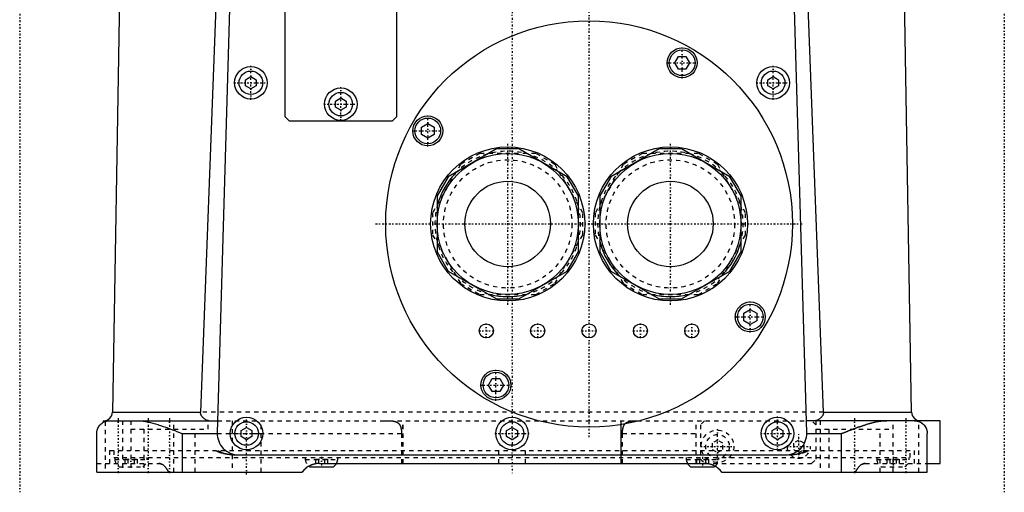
# Model space of a CAD drawing. Extents: x -128 to 128, y -5 to 816.
# Tile 1 of 24: x -115 to 115, y -5 to 106. Entities that reach past the tile are written whole.
import ezdxf

# ---------------------------------------------------------------- set-up
doc = ezdxf.new("R2010")
doc.units = 0
doc.linetypes.add('CENTER', pattern=[1.5, 0.45, -0.5, 0.05, -0.5])
doc.linetypes.add('DASHED', pattern=[2, 1, -1])
for name, color, linetype in [('AM_0', 7, 'CONTINUOUS'), ('AM_3', 7, 'DASHED'), ('AM_7', 7, 'CENTER')]:
    doc.layers.add(name, color=color, linetype=linetype)

msp = doc.modelspace()

# ---------------------------------------------------------------- linework, layer by layer
at = {"layer": 'AM_0', "color": 7, "linetype": 'CONTINUOUS'}
for p, q in [((-90.65, 174.12), (-93.35, 14)), ((-66.74, 174.12), (-72.75, 14)), ((-64.14, 174.14), (-68.85, 9.14)), ((68.85, 9.14), (64.14, 174.14)), ((72.75, 14), (66.74, 174.12)), ((93.35, 14), (90.65, 174.12)), ((-53, 83), (-53, 138.2)), ((-27, 138.2), (-27, 83)), ((38.02, 95.67), (38.88, 97.17)), ((38.88, 97.17), (40.62, 97.17)), ((40.62, 97.17), (41.48, 95.67)), ((38.88, 94.17), (38.02, 95.67)), ((41.48, 95.67), (40.62, 94.17)), ((-62.25, 91.72), (-61, 92.44)), ((-61, 92.44), (-59.75, 91.72)), ((40.62, 94.17), (38.88, 94.17)), ((59.75, 91.72), (61, 92.44)), ((61, 92.44), (62.25, 91.72)), ((-62.25, 90.28), (-62.25, 91.72)), ((-61, 89.56), (-62.25, 90.28)), ((-59.75, 90.28), (-61, 89.56)), ((-59.75, 91.72), (-59.75, 90.28)), ((59.75, 90.28), (59.75, 91.72)), ((61, 89.56), (59.75, 90.28)), ((62.25, 90.28), (61, 89.56)), ((62.25, 91.72), (62.25, 90.28)), ((-41.25, 86.72), (-40, 87.44)), ((-40, 87.44), (-38.75, 86.72)), ((-41.25, 85.28), (-41.25, 86.72)), ((-40, 84.56), (-41.25, 85.28)), ((-38.75, 85.28), (-40, 84.56)), ((-38.75, 86.72), (-38.75, 85.28)), ((-52, 82), (-53, 83)), ((-27, 83), (-28, 82)), ((-28, 82), (-52, 82)), ((-21.17, 80.62), (-19.67, 81.48)), ((-21.17, 78.88), (-21.17, 80.62)), ((-19.67, 81.48), (-18.17, 80.62)), ((-18.17, 80.62), (-18.17, 78.88)), ((-19.67, 78.02), (-21.17, 78.88)), ((-18.17, 78.88), (-19.67, 78.02)), ((-3.6, 75.55), (-14.9, 69.03)), ((1.6, 75.55), (-3.6, 75.55)), ((12.9, 69.03), (1.6, 75.55)), ((34.4, 75.55), (23.1, 69.03)), ((39.6, 75.55), (34.4, 75.55)), ((50.9, 69.03), (39.6, 75.55)), ((-14.9, 69.03), (-17.5, 64.53)), ((15.5, 64.53), (12.9, 69.03)), ((23.1, 69.03), (20.5, 64.53)), ((53.5, 64.53), (50.9, 69.03)), ((-17.5, 64.53), (-17.5, 51.47)), ((15.5, 51.47), (15.5, 64.53)), ((20.5, 64.53), (20.5, 51.47)), ((53.5, 51.47), (53.5, 64.53)), ((-17.5, 51.47), (-14.9, 46.97)), ((12.9, 46.97), (15.5, 51.47)), ((20.5, 51.47), (23.1, 46.97)), ((50.9, 46.97), (53.5, 51.47)), ((-14.9, 46.97), (-3.6, 40.45)), ((1.6, 40.45), (12.9, 46.97)), ((23.1, 46.97), (34.4, 40.45)), ((39.6, 40.45), (50.9, 46.97)), ((-3.6, 40.45), (1.6, 40.45)), ((34.4, 40.45), (39.6, 40.45)), ((54.17, 37.12), (55.67, 37.98)), ((54.17, 35.38), (54.17, 37.12)), ((55.67, 37.98), (57.17, 37.12)), ((57.17, 37.12), (57.17, 35.38)), ((55.67, 34.52), (54.17, 35.38)), ((57.17, 35.38), (55.67, 34.52)), ((-5.48, 20.33), (-4.62, 21.83)), ((-4.62, 21.83), (-2.88, 21.83)), ((-2.88, 21.83), (-2.02, 20.33)), ((-4.62, 18.83), (-5.48, 20.33)), ((-2.88, 18.83), (-4.62, 18.83)), ((-2.02, 20.33), (-2.88, 18.83)), ((-93.35, 14), (-72.75, 14)), ((72.75, 14), (93.35, 14)), ((-95.5, 12), (-95.5, 11.6)), ((-95.5, 12), (-68.77, 12)), ((100, 12), (68.77, 12)), ((100, 2), (100, 12)), ((-63.25, 9.72), (-62, 10.44)), ((-63.25, 8.28), (-63.25, 9.72)), ((-62, 10.44), (-60.75, 9.72)), ((-60.75, 9.72), (-60.75, 8.28)), ((-1.25, 9.72), (0, 10.44)), ((-1.25, 8.28), (-1.25, 9.72)), ((0, 10.44), (1.25, 9.72)), ((1.25, 9.72), (1.25, 8.28)), ((60.75, 9.72), (62, 10.44)), ((60.75, 8.28), (60.75, 9.72)), ((62, 10.44), (63.25, 9.72)), ((63.25, 9.72), (63.25, 8.28)), ((-97, 0), (-97, 9)), ((-77, 9), (-68.86, 9)), ((-77, 0), (-77, 9)), ((-62, 7.56), (-63.25, 8.28)), ((-60.75, 8.28), (-62, 7.56)), ((0, 7.56), (-1.25, 8.28)), ((1.25, 8.28), (0, 7.56)), ((62, 7.56), (60.75, 8.28)), ((63.25, 8.28), (62, 7.56)), ((68.86, 9), (77, 9)), ((77, 0), (77, 9)), ((97, 0), (97, 9)), ((-63.86, 4), (63.86, 4)), ((-97, 0), (-49, 0)), ((-47.25, 1.2), (-41.75, 1.2)), ((-45, 2), (45, 2)), ((41.75, 1.2), (47.25, 1.2)), ((47.47, 1.35), (47.45, 1.36)), ((49, 0), (97, 0)), ((97, 2), (100, 2))]:
    msp.add_line(p, q, dxfattribs=at)
for points in [[(-70.79, 12, 0), (-70.85, 12, 0), (-70.98, 12.02, 0), (-71.1, 12.04, 0), (-71.16, 12.06, 0), (-71.23, 12.08, 0), (-71.36, 12.14, 0), (-71.49, 12.2, 0), (-71.62, 12.28, 0), (-71.75, 12.36, 0), (-71.88, 12.45, 0), (-71.94, 12.5, 0), (-72, 12.56, 0), (-72.12, 12.66, 0), (-72.23, 12.77, 0), (-72.34, 12.89, 0), (-72.4, 12.97, 0), (-72.41, 12.99, 0), (-72.43, 13.02, 0), (-72.44, 13.03, 0), (-72.45, 13.04, 0), (-72.47, 13.07, 0), (-72.48, 13.09, 0), (-72.5, 13.12, 0), (-72.52, 13.15, 0), (-72.53, 13.17, 0), (-72.54, 13.19, 0), (-72.55, 13.2, 0), (-72.57, 13.23, 0), (-72.58, 13.26, 0), (-72.59, 13.27, 0), (-72.6, 13.29, 0), (-72.61, 13.32, 0), (-72.63, 13.35, 0), (-72.64, 13.37, 0), (-72.64, 13.38, 0), (-72.66, 13.42, 0), (-72.67, 13.45, 0), (-72.68, 13.49, 0), (-72.7, 13.53, 0), (-72.71, 13.57, 0), (-72.71, 13.59, 0), (-72.72, 13.61, 0), (-72.73, 13.65, 0), (-72.73, 13.67, 0), (-72.73, 13.68, 0), (-72.74, 13.69, 0), (-72.74, 13.69, 0), (-72.74, 13.7, 0), (-72.74, 13.7, 0), (-72.74, 13.71, 0), (-72.74, 13.72, 0), (-72.74, 13.73, 0), (-72.74, 13.73, 0), (-72.74, 13.74, 0), (-72.74, 13.74, 0), (-72.74, 13.75, 0), (-72.75, 13.76, 0), (-72.75, 13.76, 0), (-72.75, 13.77, 0), (-72.75, 13.78, 0), (-72.75, 13.78, 0), (-72.75, 13.79, 0), (-72.75, 13.79, 0), (-72.75, 13.8, 0), (-72.75, 13.81, 0), (-72.75, 13.82, 0), (-72.75, 13.83, 0), (-72.75, 13.83, 0), (-72.75, 13.83, 0), (-72.75, 13.84, 0), (-72.75, 13.85, 0), (-72.75, 13.85, 0), (-72.75, 13.86, 0), (-72.75, 13.87, 0), (-72.76, 13.87, 0), (-72.76, 13.88, 0), (-72.76, 13.88, 0), (-72.76, 13.89, 0), (-72.76, 13.9, 0), (-72.76, 13.91, 0), (-72.76, 13.91, 0), (-72.76, 13.92, 0), (-72.76, 13.93, 0), (-72.76, 13.93, 0), (-72.76, 13.94, 0), (-72.76, 13.95, 0), (-72.75, 13.96, 0), (-72.75, 13.96, 0), (-72.75, 13.97, 0), (-72.75, 13.98, 0), (-72.75, 13.98, 0), (-72.75, 13.99, 0), (-72.75, 14, 0), (-72.75, 14, 0)], [(72.75, 14, 0), (72.75, 14, 0), (72.75, 13.99, 0), (72.75, 13.98, 0), (72.75, 13.97, 0), (72.75, 13.97, 0), (72.75, 13.96, 0), (72.75, 13.95, 0), (72.76, 13.94, 0), (72.76, 13.93, 0), (72.76, 13.92, 0), (72.76, 13.92, 0), (72.76, 13.92, 0), (72.76, 13.91, 0), (72.76, 13.9, 0), (72.76, 13.89, 0), (72.76, 13.88, 0), (72.75, 13.87, 0), (72.75, 13.87, 0), (72.75, 13.86, 0), (72.75, 13.85, 0), (72.75, 13.85, 0), (72.75, 13.84, 0), (72.75, 13.84, 0), (72.75, 13.83, 0), (72.75, 13.82, 0), (72.75, 13.82, 0), (72.75, 13.81, 0), (72.75, 13.8, 0), (72.75, 13.79, 0), (72.75, 13.79, 0), (72.75, 13.78, 0), (72.75, 13.77, 0), (72.75, 13.76, 0), (72.75, 13.76, 0), (72.75, 13.75, 0), (72.74, 13.74, 0), (72.74, 13.74, 0), (72.74, 13.73, 0), (72.74, 13.72, 0), (72.74, 13.71, 0), (72.74, 13.71, 0), (72.74, 13.7, 0), (72.74, 13.69, 0), (72.74, 13.69, 0), (72.73, 13.68, 0), (72.73, 13.67, 0), (72.73, 13.67, 0), (72.73, 13.66, 0), (72.73, 13.66, 0), (72.73, 13.65, 0), (72.72, 13.62, 0), (72.71, 13.58, 0), (72.7, 13.55, 0), (72.7, 13.53, 0), (72.68, 13.49, 0), (72.67, 13.45, 0), (72.66, 13.42, 0), (72.64, 13.38, 0), (72.62, 13.34, 0), (72.62, 13.32, 0), (72.61, 13.31, 0), (72.59, 13.27, 0), (72.57, 13.24, 0), (72.56, 13.22, 0), (72.55, 13.21, 0), (72.54, 13.17, 0), (72.52, 13.14, 0), (72.51, 13.13, 0), (72.5, 13.11, 0), (72.48, 13.08, 0), (72.46, 13.06, 0), (72.39, 12.96, 0), (72.28, 12.83, 0), (72.18, 12.72, 0), (72.07, 12.62, 0), (71.96, 12.52, 0), (71.9, 12.47, 0), (71.84, 12.42, 0), (71.72, 12.34, 0), (71.59, 12.26, 0), (71.47, 12.19, 0), (71.34, 12.13, 0), (71.21, 12.08, 0), (71.15, 12.06, 0), (71.09, 12.04, 0), (70.97, 12.01, 0), (70.85, 12, 0), (70.79, 12, 0)], [(-97, 9, 0), (-97, 9.11, 0), (-96.98, 9.34, 0), (-96.95, 9.56, 0), (-96.92, 9.68, 0), (-96.89, 9.79, 0), (-96.82, 10.02, 0), (-96.73, 10.24, 0), (-96.62, 10.46, 0), (-96.49, 10.67, 0), (-96.34, 10.88, 0), (-96.26, 10.98, 0), (-96.17, 11.07, 0), (-95.98, 11.25, 0), (-95.77, 11.42, 0), (-95.55, 11.57, 0), (-95.3, 11.7, 0), (-95.04, 11.81, 0), (-94.91, 11.86, 0), (-94.76, 11.9, 0), (-94.47, 11.96, 0), (-94.16, 12, 0), (-94, 12, 0)], [(-87.54, 12, 0), (-87.27, 12, 0), (-86.74, 11.96, 0), (-86.19, 11.9, 0), (-85.91, 11.86, 0), (-85.63, 11.81, 0), (-85.06, 11.7, 0), (-84.48, 11.57, 0), (-83.89, 11.42, 0), (-83.3, 11.25, 0), (-82.7, 11.07, 0), (-82.4, 10.98, 0), (-82.1, 10.88, 0), (-81.49, 10.67, 0), (-80.88, 10.46, 0), (-80.27, 10.24, 0), (-79.66, 10.02, 0), (-79.06, 9.79, 0), (-78.76, 9.68, 0), (-78.46, 9.56, 0), (-77.87, 9.34, 0), (-77.29, 9.11, 0), (-77, 9, 0)], [(77, 9, 0), (77.29, 9.11, 0), (77.87, 9.34, 0), (78.46, 9.56, 0), (78.76, 9.68, 0), (79.06, 9.79, 0), (79.66, 10.02, 0), (80.27, 10.24, 0), (80.88, 10.46, 0), (81.49, 10.67, 0), (82.1, 10.88, 0), (82.4, 10.98, 0), (82.7, 11.07, 0), (83.3, 11.25, 0), (83.89, 11.42, 0), (84.48, 11.57, 0), (85.06, 11.7, 0), (85.63, 11.81, 0), (85.91, 11.86, 0), (86.19, 11.9, 0), (86.74, 11.96, 0), (87.27, 12, 0), (87.54, 12, 0)], [(94, 12, 0), (94.16, 12, 0), (94.47, 11.96, 0), (94.76, 11.9, 0), (94.91, 11.86, 0), (95.04, 11.81, 0), (95.3, 11.7, 0), (95.55, 11.57, 0), (95.77, 11.42, 0), (95.98, 11.25, 0), (96.17, 11.07, 0), (96.26, 10.98, 0), (96.34, 10.88, 0), (96.49, 10.67, 0), (96.62, 10.46, 0), (96.73, 10.24, 0), (96.82, 10.02, 0), (96.89, 9.79, 0), (96.92, 9.68, 0), (96.95, 9.56, 0), (96.98, 9.34, 0), (97, 9.11, 0), (97, 9, 0)], [(94, 12, 0), (94.02, 12, 0), (94.06, 12, 0), (94.09, 12, 0), (94.11, 12, 0), (94.13, 12, 0), (94.16, 12, 0), (94.2, 11.99, 0), (94.23, 11.99, 0), (94.26, 11.99, 0), (94.3, 11.99, 0), (94.31, 11.98, 0), (94.33, 11.98, 0), (94.36, 11.98, 0), (94.39, 11.97, 0), (94.42, 11.97, 0), (94.45, 11.97, 0), (94.48, 11.96, 0), (94.49, 11.96, 0), (94.51, 11.96, 0), (94.54, 11.95, 0), (94.56, 11.95, 0), (94.58, 11.94, 0)], [(-47.45, 1.36, 0), (-47.58, 1.28, 0), (-47.84, 1.12, 0), (-48.08, 0.94, 0), (-48.2, 0.85, 0)]]:
    msp.add_polyline3d(points, dxfattribs=at)
for centre, radius in [((18, 58), 47.5), ((39.75, 95.67), 3.5), ((39.75, 95.67), 3), ((-61, 91), 3.8), ((61, 91), 3.8), ((-61, 91), 2.75), ((61, 91), 2.75), ((-40, 86), 3.8), ((-40, 86), 2.75), ((-19.67, 79.75), 3.5), ((-19.67, 79.75), 3), ((-1, 58), 18), ((37, 58), 18), ((-1, 58), 16.5), ((37, 58), 16.5), ((-1, 58), 10), ((37, 58), 10), ((55.67, 36.25), 3.5), ((55.67, 36.25), 3), ((-6, 33), 1.65), ((6, 33), 1.65), ((18, 33), 1.65), ((30, 33), 1.65), ((42, 33), 1.65), ((-3.75, 20.33), 3.5), ((-3.75, 20.33), 3), ((-62, 9), 3.8), ((-62, 9), 2.75), ((0, 9), 3.8), ((0, 9), 2.75), ((62, 9), 3.8), ((62, 9), 2.75)]:
    msp.add_circle(centre, radius, dxfattribs=at)
for centre, radius, start, end in [((-1, 58), 17, 136.0694, 163.9306), ((37, 58), 17, 196.0694, 223.9306), ((37, 58), 17, 316.0694, 343.9306), ((-1, 58), 17, 256.0694, 283.9306), ((37, 58), 17, 256.0694, 283.9306), ((-95.35, 14), 2, 270, 0), ((95.35, 14), 2, 180, 270), ((-63.86, 9), 5, 178.3634, 270), ((63.86, 9), 5, 270, 1.6366), ((-45, -3), 5, 90, 143.1301), ((-45.82, 3.25), 2.5, 229.1782, 235.0535), ((-43.18, 3.25), 2.5, 304.9465, 330.0207), ((43.18, 3.25), 2.5, 209.9793, 235.0535), ((45, -3), 5, 36.8699, 90), ((45.82, 3.25), 2.5, 304.9465, 310.8218)]:
    msp.add_arc(centre, radius, start, end, dxfattribs=at)
at = {"layer": 'AM_3', "color": 6, "linetype": 'DASHED'}
for p, q in [((-7.53, 74.5), (-12.03, 71.9)), ((5.53, 74.5), (-7.53, 74.5)), ((10.03, 71.9), (5.53, 74.5)), ((30.47, 74.5), (25.97, 71.9)), ((43.53, 74.5), (30.47, 74.5)), ((48.03, 71.9), (43.53, 74.5)), ((-12.03, 71.9), (-18.55, 60.6)), ((16.55, 60.6), (10.03, 71.9)), ((25.97, 71.9), (19.45, 60.6)), ((54.55, 60.6), (48.03, 71.9)), ((-18.55, 60.6), (-18.55, 55.4)), ((16.55, 55.4), (16.55, 60.6)), ((19.45, 60.6), (19.45, 55.4)), ((54.55, 55.4), (54.55, 60.6)), ((-18.55, 55.4), (-12.03, 44.1)), ((10.03, 44.1), (16.55, 55.4)), ((19.45, 55.4), (25.97, 44.1)), ((48.03, 44.1), (54.55, 55.4)), ((-12.03, 44.1), (-7.53, 41.5)), ((5.53, 41.5), (10.03, 44.1)), ((25.97, 44.1), (30.47, 41.5)), ((43.53, 41.5), (48.03, 44.1)), ((-7.53, 41.5), (5.53, 41.5)), ((30.47, 41.5), (43.53, 41.5)), ((72.75, 14), (-72.75, 14)), ((-95, 11.83), (-95, 0)), ((-91, 12), (-91, 0)), ((-89, 12), (-89, 0)), ((-79, 0), (-79, 12)), ((-71, 10), (-71, 12)), ((-68.77, 12), (68.77, 12)), ((-65.4, 12), (-65.4, 0)), ((-58.6, 0), (-58.6, 12)), ((-25.5, 2), (-25.5, 12)), ((-25.4, 2), (-25.4, 12)), ((25.4, 12), (25.4, 2)), ((25.5, 2), (25.5, 12)), ((43, 2), (43, 12)), ((45, 12), (44, 11)), ((71, 11), (70, 12)), ((71, 12), (71, 3)), ((72, 12), (72, 0)), ((89, 0), (89, 12)), ((95, 0), (95, 11.83)), ((-89, 10), (-71, 10)), ((-86, 10), (-86, 0)), ((-74, 0), (-74, 10)), ((44, 11), (44, 3)), ((71, 10), (89, 10)), ((74, 10), (74, 0)), ((86, 0), (86, 10)), ((-68.86, 9), (-25.81, 9)), ((-25.81, 9), (-25.81, 2)), ((25.81, 9), (43, 9)), ((25.81, 2), (25.81, 9)), ((48, 7.44), (46.75, 6.72)), ((49.25, 6.72), (48, 7.44)), ((67, 7.44), (65.75, 6.72)), ((68.25, 6.72), (67, 7.44)), ((-94, 5), (-94, 2)), ((-94, 5), (93.95, 5)), ((-93, 5), (-93, 3.4)), ((-3.07, 2), (-3.07, 5)), ((3.07, 5), (3.07, 2)), ((46.75, 6.72), (46.75, 5.28)), ((46.75, 5.28), (48, 4.56)), ((48, 4.56), (49.25, 5.28)), ((49.25, 5.28), (49.25, 6.72)), ((65.75, 6.72), (65.75, 5.28)), ((65.75, 5.28), (67, 4.56)), ((67, 4.56), (68.25, 5.28)), ((68.25, 5.28), (68.25, 6.72)), ((93, 3.4), (93, 5)), ((93.95, 5), (93.95, 2)), ((-93, 3.4), (93, 3.4)), ((-92.8, 3.4), (-92.8, 2.95)), ((-92.8, 2.95), (-85.2, 2.95)), ((-90.44, 3), (-90.44, 1.2)), ((-90.44, 3), (-87.56, 3)), ((-89.72, 3), (-89.72, 1.2)), ((-88.28, 3), (-88.28, 1.2)), ((-87.56, 3), (-87.56, 1.2)), ((-85.2, 2.95), (-85.2, 3.4)), ((-65.03, 4), (65.03, 4)), ((-48.3, 3.4), (-48.3, 2.95)), ((-48.3, 2.95), (-40.7, 2.95)), ((-45.94, 3), (-45.94, 1.2)), ((-45.94, 3), (-43.06, 3)), ((-45.22, 3), (-45.22, 1.2)), ((-43.78, 3), (-43.78, 1.2)), ((-43.06, 3), (-43.06, 1.2)), ((-40.7, 2.95), (-40.7, 3.4)), ((40.7, 3.4), (40.7, 2.95)), ((40.7, 2.95), (48.3, 2.95)), ((43.06, 3), (43.06, 1.2)), ((43.06, 3), (45.94, 3)), ((43.78, 3), (43.78, 1.2)), ((44, 3), (45, 2)), ((45.22, 3), (45.22, 1.2)), ((45.94, 3), (45.94, 1.2)), ((48.3, 2.95), (48.3, 3.4)), ((70, 2), (71, 3)), ((85.2, 3.4), (85.2, 2.95)), ((85.2, 2.95), (92.8, 2.95)), ((87.56, 3), (87.56, 1.2)), ((87.56, 3), (90.44, 3)), ((88.28, 3), (88.28, 1.2)), ((89.72, 3), (89.72, 1.2)), ((90.44, 3), (90.44, 1.2)), ((92.8, 2.95), (92.8, 3.4)), ((-97, 2), (-82.53, 2)), ((-91.75, 1.2), (-86.25, 1.2)), ((-45.94, 1.2), (-45.87, 1.2)), ((45, 2), (70, 2)), ((82.53, 2), (97, 2)), ((86.25, 1.2), (91.75, 1.2))]:
    msp.add_line(p, q, dxfattribs=at)
for points in [[(-95.5, 11.6, 0), (-95.46, 11.62, 0), (-95.12, 11.78, 0), (-94.45, 11.97, 0), (-94, 12, 0)], [(-95, 11.83, 0), (-95, 11.83, 0), (-94.99, 11.83, 0), (-94.98, 11.84, 0), (-94.97, 11.84, 0), (-94.96, 11.84, 0), (-94.94, 11.85, 0), (-94.9, 11.86, 0), (-94.86, 11.87, 0), (-94.82, 11.89, 0), (-94.77, 11.9, 0), (-94.74, 11.91, 0), (-94.71, 11.91, 0), (-94.65, 11.93, 0), (-94.58, 11.94, 0), (-94.5, 11.96, 0), (-94.42, 11.97, 0), (-94.34, 11.98, 0), (-94.29, 11.99, 0), (-94.25, 11.99, 0), (-94.15, 12, 0), (-94.05, 12, 0), (-94, 12, 0)], [(-30, 12, 0), (-29.97, 12, 0), (-29.9, 12, 0), (-29.84, 12, 0), (-29.81, 12, 0), (-29.77, 12, 0), (-29.71, 12, 0), (-29.64, 12, 0), (-29.58, 12, 0), (-29.51, 12, 0), (-29.45, 12, 0), (-29.42, 12, 0), (-29.38, 12, 0), (-29.32, 12, 0), (-29.25, 12, 0), (-29.19, 12, 0), (-29.13, 12, 0), (-29.06, 12, 0), (-29.03, 11.99, 0), (-29, 11.99, 0), (-28.93, 11.99, 0), (-28.87, 11.99, 0), (-28.84, 11.99, 0), (-28.81, 11.99, 0), (-28.74, 11.99, 0), (-28.68, 11.99, 0), (-28.65, 11.99, 0), (-28.62, 11.98, 0), (-28.56, 11.98, 0), (-28.49, 11.98, 0), (-28.43, 11.98, 0), (-28.37, 11.97, 0), (-28.31, 11.97, 0), (-28.28, 11.97, 0), (-28.25, 11.96, 0), (-28.19, 11.96, 0), (-28.13, 11.95, 0), (-28.08, 11.95, 0), (-28.02, 11.94, 0), (-27.96, 11.94, 0), (-27.93, 11.93, 0), (-27.91, 11.93, 0), (-27.85, 11.92, 0), (-27.8, 11.91, 0), (-27.74, 11.91, 0), (-27.69, 11.9, 0), (-27.64, 11.89, 0), (-27.61, 11.88, 0), (-27.58, 11.88, 0), (-27.53, 11.87, 0), (-27.48, 11.86, 0), (-27.43, 11.84, 0), (-27.38, 11.83, 0), (-27.33, 11.82, 0), (-27.31, 11.81, 0), (-27.28, 11.8, 0), (-27.23, 11.79, 0), (-27.18, 11.77, 0), (-27.14, 11.75, 0), (-27.09, 11.73, 0), (-27.04, 11.71, 0), (-27.02, 11.7, 0), (-26.99, 11.69, 0), (-26.95, 11.67, 0), (-26.9, 11.65, 0), (-26.88, 11.64, 0), (-26.85, 11.62, 0), (-26.81, 11.6, 0), (-26.77, 11.57, 0), (-26.75, 11.56, 0), (-26.73, 11.55, 0), (-26.69, 11.52, 0), (-26.65, 11.49, 0), (-26.61, 11.46, 0), (-26.57, 11.43, 0), (-26.53, 11.39, 0), (-26.52, 11.38, 0), (-26.5, 11.36, 0), (-26.47, 11.33, 0), (-26.43, 11.29, 0), (-26.4, 11.26, 0), (-26.37, 11.22, 0), (-26.34, 11.18, 0), (-26.33, 11.16, 0), (-26.31, 11.15, 0), (-26.29, 11.11, 0), (-26.26, 11.06, 0), (-26.23, 11.02, 0), (-26.21, 10.98, 0), (-26.18, 10.93, 0), (-26.17, 10.91, 0), (-26.16, 10.89, 0), (-26.13, 10.84, 0), (-26.11, 10.79, 0), (-26.09, 10.74, 0), (-26.07, 10.69, 0), (-26.05, 10.64, 0), (-26.04, 10.62, 0), (-26.03, 10.59, 0), (-26.01, 10.54, 0), (-26, 10.48, 0), (-25.98, 10.43, 0), (-25.96, 10.37, 0), (-25.95, 10.32, 0), (-25.94, 10.29, 0), (-25.94, 10.26, 0), (-25.92, 10.2, 0), (-25.91, 10.14, 0), (-25.91, 10.11, 0), (-25.9, 10.09, 0), (-25.89, 10.03, 0), (-25.88, 9.97, 0), (-25.87, 9.94, 0), (-25.87, 9.9, 0), (-25.86, 9.84, 0), (-25.85, 9.78, 0), (-25.85, 9.72, 0), (-25.84, 9.66, 0), (-25.83, 9.6, 0), (-25.83, 9.57, 0), (-25.83, 9.53, 0), (-25.82, 9.47, 0), (-25.82, 9.41, 0), (-25.82, 9.35, 0), (-25.81, 9.28, 0), (-25.81, 9.22, 0), (-25.81, 9.19, 0), (-25.81, 9.16, 0), (-25.81, 9.09, 0), (-25.81, 9.03, 0), (-25.81, 9, 0)], [(25.81, 9, 0), (25.81, 9.03, 0), (25.81, 9.09, 0), (25.81, 9.16, 0), (25.81, 9.19, 0), (25.81, 9.22, 0), (25.81, 9.28, 0), (25.82, 9.35, 0), (25.82, 9.41, 0), (25.82, 9.47, 0), (25.83, 9.53, 0), (25.83, 9.57, 0), (25.83, 9.6, 0), (25.84, 9.66, 0), (25.85, 9.72, 0), (25.85, 9.78, 0), (25.86, 9.84, 0), (25.87, 9.9, 0), (25.87, 9.94, 0), (25.88, 9.97, 0), (25.89, 10.03, 0), (25.9, 10.09, 0), (25.91, 10.11, 0), (25.91, 10.14, 0), (25.92, 10.2, 0), (25.94, 10.26, 0), (25.94, 10.29, 0), (25.95, 10.32, 0), (25.96, 10.37, 0), (25.98, 10.43, 0), (26, 10.48, 0), (26.01, 10.54, 0), (26.03, 10.59, 0), (26.04, 10.62, 0), (26.05, 10.64, 0), (26.07, 10.69, 0), (26.09, 10.74, 0), (26.11, 10.79, 0), (26.13, 10.84, 0), (26.16, 10.89, 0), (26.17, 10.91, 0), (26.18, 10.93, 0), (26.21, 10.98, 0), (26.23, 11.02, 0), (26.26, 11.06, 0), (26.29, 11.11, 0), (26.31, 11.15, 0), (26.33, 11.16, 0), (26.34, 11.18, 0), (26.37, 11.22, 0), (26.4, 11.26, 0), (26.43, 11.29, 0), (26.47, 11.33, 0), (26.5, 11.36, 0), (26.52, 11.38, 0), (26.53, 11.39, 0), (26.57, 11.43, 0), (26.61, 11.46, 0), (26.65, 11.49, 0), (26.69, 11.52, 0), (26.73, 11.55, 0), (26.75, 11.56, 0), (26.77, 11.57, 0), (26.81, 11.6, 0), (26.85, 11.62, 0), (26.88, 11.64, 0), (26.9, 11.65, 0), (26.95, 11.67, 0), (26.99, 11.69, 0), (27.02, 11.7, 0), (27.04, 11.71, 0), (27.09, 11.73, 0), (27.14, 11.75, 0), (27.18, 11.77, 0), (27.23, 11.79, 0), (27.28, 11.8, 0), (27.31, 11.81, 0), (27.33, 11.82, 0), (27.38, 11.83, 0), (27.43, 11.84, 0), (27.48, 11.86, 0), (27.53, 11.87, 0), (27.58, 11.88, 0), (27.61, 11.88, 0), (27.64, 11.89, 0), (27.69, 11.9, 0), (27.74, 11.91, 0), (27.8, 11.91, 0), (27.85, 11.92, 0), (27.91, 11.93, 0), (27.93, 11.93, 0), (27.96, 11.94, 0), (28.02, 11.94, 0), (28.08, 11.95, 0), (28.13, 11.95, 0), (28.19, 11.96, 0), (28.25, 11.96, 0), (28.28, 11.97, 0), (28.31, 11.97, 0), (28.37, 11.97, 0), (28.43, 11.98, 0), (28.49, 11.98, 0), (28.56, 11.98, 0), (28.62, 11.98, 0), (28.65, 11.99, 0), (28.68, 11.99, 0), (28.74, 11.99, 0), (28.81, 11.99, 0), (28.84, 11.99, 0), (28.87, 11.99, 0), (28.93, 11.99, 0), (29, 11.99, 0), (29.03, 11.99, 0), (29.06, 12, 0), (29.13, 12, 0), (29.19, 12, 0), (29.25, 12, 0), (29.32, 12, 0), (29.38, 12, 0), (29.42, 12, 0), (29.45, 12, 0), (29.51, 12, 0), (29.58, 12, 0), (29.64, 12, 0), (29.71, 12, 0), (29.77, 12, 0), (29.81, 12, 0), (29.84, 12, 0), (29.9, 12, 0), (29.97, 12, 0), (30, 12, 0)], [(87.54, 12, 0), (87.27, 12, 0), (86.74, 11.96, 0), (86.19, 11.9, 0), (85.91, 11.86, 0), (85.63, 11.81, 0), (85.06, 11.7, 0), (84.48, 11.57, 0), (83.89, 11.42, 0), (83.3, 11.25, 0), (82.7, 11.07, 0), (82.4, 10.98, 0), (82.1, 10.88, 0), (81.49, 10.67, 0), (80.88, 10.46, 0), (80.27, 10.24, 0), (79.66, 10.02, 0), (79.06, 9.79, 0), (78.76, 9.68, 0), (78.46, 9.56, 0), (77.87, 9.34, 0), (77.29, 9.11, 0), (77, 9, 0)], [(94, 12, 0), (94, 12, 0), (94.01, 12, 0), (94.02, 12, 0), (94.02, 12, 0), (94.02, 12, 0), (94.03, 12, 0), (94.04, 12, 0), (94.05, 12, 0), (94.06, 12, 0), (94.07, 12, 0), (94.08, 12, 0), (94.09, 12, 0), (94.1, 12, 0), (94.12, 12, 0), (94.13, 12, 0), (94.15, 12, 0), (94.17, 12, 0), (94.17, 11.99, 0), (94.18, 11.99, 0), (94.2, 11.99, 0), (94.22, 11.99, 0), (94.23, 11.99, 0), (94.24, 11.99, 0), (94.27, 11.99, 0), (94.29, 11.99, 0), (94.3, 11.99, 0), (94.31, 11.98, 0), (94.34, 11.98, 0), (94.36, 11.98, 0), (94.39, 11.98, 0), (94.41, 11.97, 0), (94.44, 11.97, 0), (94.45, 11.97, 0), (94.47, 11.96, 0), (94.5, 11.96, 0), (94.52, 11.95, 0), (94.55, 11.95, 0), (94.59, 11.94, 0), (94.62, 11.94, 0), (94.63, 11.93, 0), (94.65, 11.93, 0), (94.68, 11.92, 0), (94.71, 11.91, 0), (94.75, 11.91, 0), (94.78, 11.9, 0), (94.82, 11.89, 0), (94.83, 11.88, 0), (94.85, 11.88, 0), (94.89, 11.87, 0), (94.92, 11.86, 0), (94.96, 11.84, 0), (94.99, 11.83, 0), (95.03, 11.82, 0), (95.05, 11.81, 0), (95.07, 11.8, 0), (95.11, 11.79, 0), (95.15, 11.77, 0), (95.19, 11.75, 0), (95.24, 11.73, 0), (95.28, 11.71, 0), (95.3, 11.7, 0), (95.32, 11.69, 0), (95.37, 11.67, 0), (95.41, 11.65, 0), (95.43, 11.64, 0), (95.45, 11.62, 0), (95.5, 11.6, 0), (95.54, 11.57, 0), (95.57, 11.56, 0), (95.59, 11.55, 0), (95.63, 11.52, 0), (95.68, 11.49, 0), (95.72, 11.46, 0), (95.77, 11.43, 0), (95.81, 11.39, 0), (95.83, 11.38, 0), (95.85, 11.36, 0), (95.89, 11.33, 0), (95.93, 11.29, 0), (95.97, 11.26, 0), (96.02, 11.22, 0), (96.06, 11.18, 0), (96.08, 11.16, 0), (96.1, 11.15, 0), (96.14, 11.11, 0), (96.18, 11.06, 0), (96.22, 11.02, 0), (96.26, 10.98, 0), (96.29, 10.93, 0), (96.31, 10.91, 0), (96.33, 10.89, 0), (96.37, 10.84, 0), (96.41, 10.79, 0), (96.44, 10.74, 0), (96.48, 10.69, 0), (96.51, 10.64, 0), (96.53, 10.62, 0), (96.54, 10.59, 0), (96.58, 10.54, 0), (96.61, 10.48, 0), (96.64, 10.43, 0), (96.67, 10.37, 0), (96.7, 10.32, 0), (96.71, 10.29, 0), (96.72, 10.26, 0), (96.75, 10.2, 0), (96.77, 10.14, 0), (96.79, 10.11, 0), (96.8, 10.09, 0), (96.82, 10.03, 0), (96.84, 9.97, 0), (96.85, 9.94, 0), (96.86, 9.9, 0), (96.88, 9.84, 0), (96.9, 9.78, 0), (96.91, 9.72, 0), (96.93, 9.66, 0), (96.94, 9.6, 0), (96.95, 9.57, 0), (96.95, 9.53, 0), (96.96, 9.47, 0), (96.97, 9.41, 0), (96.98, 9.35, 0), (96.99, 9.28, 0), (96.99, 9.22, 0), (96.99, 9.19, 0), (97, 9.16, 0), (97, 9.09, 0), (97, 9.03, 0), (97, 9, 0)], [(94.58, 11.94, 0), (94.6, 11.94, 0), (94.64, 11.93, 0), (94.68, 11.92, 0), (94.7, 11.92, 0), (94.72, 11.91, 0), (94.76, 11.9, 0), (94.79, 11.89, 0), (94.83, 11.88, 0), (94.85, 11.88, 0), (94.88, 11.87, 0), (94.89, 11.86, 0), (94.9, 11.86, 0), (94.93, 11.85, 0), (94.94, 11.85, 0), (94.96, 11.84, 0), (94.97, 11.84, 0), (94.98, 11.83, 0), (94.99, 11.83, 0), (94.99, 11.83, 0), (95, 11.83, 0), (95, 11.83, 0), (95, 11.83, 0)], [(-65.03, 4, 0), (-65.16, 4, 0), (-65.42, 4.01, 0), (-65.67, 4.02, 0), (-65.8, 4.03, 0), (-65.93, 4.05, 0), (-66.18, 4.07, 0), (-66.43, 4.11, 0), (-66.67, 4.15, 0), (-66.92, 4.2, 0), (-67.17, 4.25, 0), (-67.29, 4.28, 0), (-67.41, 4.31, 0), (-67.66, 4.37, 0), (-67.9, 4.44, 0), (-68.14, 4.51, 0), (-68.38, 4.59, 0), (-68.61, 4.68, 0), (-68.73, 4.72, 0), (-68.85, 4.76, 0), (-69.08, 4.85, 0), (-69.31, 4.95, 0), (-69.43, 5, 0)], [(-68.72, 5, 0), (-68.61, 4.95, 0), (-68.41, 4.85, 0), (-68.19, 4.76, 0), (-68.09, 4.71, 0), (-67.98, 4.67, 0), (-67.76, 4.58, 0), (-67.54, 4.5, 0), (-67.32, 4.43, 0), (-67.1, 4.36, 0), (-66.87, 4.3, 0), (-66.76, 4.27, 0), (-66.65, 4.24, 0), (-66.42, 4.19, 0), (-66.19, 4.14, 0), (-65.96, 4.1, 0), (-65.73, 4.07, 0), (-65.5, 4.04, 0), (-65.38, 4.03, 0), (-65.27, 4.02, 0), (-65.04, 4.01, 0), (-64.81, 4, 0), (-64.69, 4, 0)], [(64.69, 4, 0), (64.81, 4, 0), (65.04, 4.01, 0), (65.27, 4.02, 0), (65.39, 4.03, 0), (65.51, 4.04, 0), (65.74, 4.07, 0), (65.97, 4.1, 0), (66.19, 4.14, 0), (66.42, 4.19, 0), (66.65, 4.24, 0), (66.76, 4.27, 0), (66.87, 4.3, 0), (67.1, 4.36, 0), (67.32, 4.43, 0), (67.54, 4.5, 0), (67.76, 4.58, 0), (67.98, 4.67, 0), (68.08, 4.71, 0), (68.19, 4.76, 0), (68.4, 4.85, 0), (68.61, 4.95, 0), (68.72, 5, 0)], [(69.43, 5, 0), (69.31, 4.95, 0), (69.08, 4.86, 0), (68.85, 4.76, 0), (68.73, 4.72, 0), (68.62, 4.68, 0), (68.38, 4.59, 0), (68.14, 4.51, 0), (67.9, 4.44, 0), (67.66, 4.37, 0), (67.41, 4.31, 0), (67.29, 4.28, 0), (67.17, 4.25, 0), (66.92, 4.2, 0), (66.67, 4.15, 0), (66.42, 4.11, 0), (66.17, 4.07, 0), (65.92, 4.04, 0), (65.79, 4.03, 0), (65.67, 4.02, 0), (65.42, 4.01, 0), (65.16, 4, 0), (65.03, 4, 0)], [(-80.22, 0, 0), (-80.27, 0.11, 0), (-80.37, 0.31, 0), (-80.48, 0.5, 0), (-80.53, 0.59, 0), (-80.59, 0.68, 0), (-80.7, 0.85, 0), (-80.83, 1.01, 0), (-80.95, 1.16, 0), (-81.08, 1.3, 0), (-81.22, 1.42, 0), (-81.28, 1.48, 0), (-81.35, 1.54, 0), (-81.49, 1.64, 0), (-81.63, 1.73, 0), (-81.77, 1.81, 0), (-81.91, 1.87, 0), (-82.05, 1.92, 0), (-82.12, 1.94, 0), (-82.19, 1.96, 0), (-82.33, 1.99, 0), (-82.46, 2, 0), (-82.53, 2, 0)], [(-82.53, 2, 0), (-82.46, 2, 0), (-82.33, 1.99, 0), (-82.19, 1.96, 0), (-82.12, 1.94, 0), (-82.05, 1.92, 0), (-81.91, 1.87, 0), (-81.77, 1.81, 0), (-81.63, 1.73, 0), (-81.49, 1.64, 0), (-81.35, 1.54, 0), (-81.28, 1.48, 0), (-81.22, 1.42, 0), (-81.08, 1.3, 0), (-80.95, 1.16, 0), (-80.83, 1.01, 0), (-80.7, 0.85, 0), (-80.59, 0.68, 0), (-80.53, 0.59, 0), (-80.48, 0.5, 0), (-80.37, 0.31, 0), (-80.27, 0.11, 0), (-80.22, 0, 0)], [(-48.2, 0.85, 0), (-48.22, 0.82, 0), (-48.27, 0.78, 0), (-48.32, 0.74, 0), (-48.34, 0.72, 0), (-48.37, 0.7, 0), (-48.41, 0.65, 0), (-48.46, 0.61, 0), (-48.51, 0.56, 0), (-48.55, 0.52, 0), (-48.6, 0.47, 0), (-48.62, 0.45, 0), (-48.64, 0.43, 0), (-48.68, 0.38, 0), (-48.73, 0.33, 0), (-48.77, 0.28, 0), (-48.81, 0.23, 0), (-48.86, 0.18, 0), (-48.88, 0.16, 0), (-48.9, 0.13, 0), (-48.94, 0.08, 0), (-48.98, 0.03, 0), (-49, 0, 0)], [(-45, 2, 0), (-45.07, 2, 0), (-45.2, 2, 0), (-45.34, 1.99, 0), (-45.41, 1.98, 0), (-45.48, 1.98, 0), (-45.62, 1.96, 0), (-45.76, 1.94, 0), (-45.9, 1.92, 0), (-46.04, 1.89, 0), (-46.18, 1.86, 0), (-46.25, 1.84, 0), (-46.32, 1.82, 0), (-46.45, 1.78, 0), (-46.59, 1.74, 0), (-46.73, 1.69, 0), (-46.86, 1.64, 0), (-47, 1.58, 0), (-47.06, 1.55, 0), (-47.13, 1.52, 0), (-47.26, 1.46, 0), (-47.39, 1.39, 0), (-47.45, 1.36, 0)], [(47.45, 1.36, 0), (47.39, 1.39, 0), (47.26, 1.46, 0), (47.13, 1.52, 0), (47.06, 1.55, 0), (47, 1.58, 0), (46.86, 1.64, 0), (46.73, 1.69, 0), (46.59, 1.74, 0), (46.45, 1.78, 0), (46.32, 1.82, 0), (46.25, 1.84, 0), (46.18, 1.86, 0), (46.04, 1.89, 0), (45.9, 1.92, 0), (45.76, 1.94, 0), (45.62, 1.96, 0), (45.48, 1.98, 0), (45.41, 1.98, 0), (45.34, 1.99, 0), (45.2, 2, 0), (45.07, 2, 0), (45, 2, 0)], [(49, 0, 0), (48.96, 0.05, 0), (48.89, 0.14, 0), (48.82, 0.23, 0), (48.78, 0.27, 0), (48.74, 0.31, 0), (48.67, 0.4, 0), (48.59, 0.48, 0), (48.51, 0.56, 0), (48.43, 0.64, 0), (48.35, 0.71, 0), (48.31, 0.75, 0), (48.26, 0.79, 0), (48.18, 0.86, 0), (48.09, 0.93, 0), (48, 1, 0), (47.91, 1.07, 0), (47.81, 1.13, 0), (47.76, 1.17, 0), (47.72, 1.2, 0), (47.62, 1.26, 0), (47.52, 1.32, 0), (47.47, 1.35, 0)], [(82.53, 2, 0), (82.46, 2, 0), (82.33, 1.99, 0), (82.19, 1.96, 0), (82.12, 1.94, 0), (82.05, 1.92, 0), (81.91, 1.87, 0), (81.77, 1.81, 0), (81.63, 1.73, 0), (81.49, 1.64, 0), (81.35, 1.54, 0), (81.28, 1.48, 0), (81.22, 1.42, 0), (81.08, 1.3, 0), (80.95, 1.16, 0), (80.83, 1.01, 0), (80.7, 0.85, 0), (80.59, 0.68, 0), (80.53, 0.59, 0), (80.48, 0.5, 0), (80.37, 0.31, 0), (80.27, 0.11, 0), (80.22, 0, 0)], [(80.22, 0, 0), (80.27, 0.11, 0), (80.37, 0.31, 0), (80.48, 0.5, 0), (80.53, 0.59, 0), (80.59, 0.68, 0), (80.7, 0.85, 0), (80.83, 1.01, 0), (80.95, 1.16, 0), (81.08, 1.3, 0), (81.22, 1.42, 0), (81.28, 1.48, 0), (81.35, 1.54, 0), (81.49, 1.64, 0), (81.63, 1.73, 0), (81.77, 1.81, 0), (81.91, 1.87, 0), (82.05, 1.92, 0), (82.12, 1.94, 0), (82.19, 1.96, 0), (82.33, 1.99, 0), (82.46, 2, 0), (82.53, 2, 0)]]:
    msp.add_polyline3d(points, dxfattribs=at)
for centre, radius in [((-1, 58), 15), ((37, 58), 15), ((48, 6), 3.8), ((48, 6), 2.75)]:
    msp.add_circle(centre, radius, dxfattribs=at)
for centre, radius, start, end in [((-1, 58), 17, 283.9306, 136.0694), ((37, 58), 17, 343.9306, 196.0694), ((-1, 58), 17, 163.9306, 256.0694), ((37, 58), 17, 223.9306, 256.0694), ((37, 58), 17, 283.9306, 316.0694), ((67, 6), 2.75, 180, 0), ((-90.32, 3.25), 2.5, 186.874, 235.0535), ((-87.68, 3.25), 2.5, 304.9465, 353.126), ((-45.82, 3.25), 2.5, 186.874, 229.1782), ((-43.18, 3.25), 2.5, 330.0207, 353.126), ((43.18, 3.25), 2.5, 186.874, 209.9793), ((45.82, 3.25), 2.5, 310.8218, 353.126), ((87.68, 3.25), 2.5, 186.874, 235.0535), ((90.32, 3.25), 2.5, 304.9465, 353.126)]:
    msp.add_arc(centre, radius, start, end, dxfattribs=at)
at = {"layer": 'AM_7', "color": 4, "linetype": 'CENTER'}
for p, q in [((0, 213.12), (0, -0.25)), ((-115, 187.75), (-115, -4.75)), ((115, 187.75), (115, -4.75)), ((18, 8.12), (18, 107.88)), ((39.75, 92), (39.75, 99.35)), ((-61, 87.01), (-61, 94.99)), ((36.08, 95.67), (43.42, 95.67)), ((61, 87.01), (61, 94.99)), ((-64.99, 91), (-57.01, 91)), ((-40, 82.01), (-40, 89.99)), ((57.01, 91), (64.99, 91)), ((-43.99, 86), (-36.01, 86)), ((-19.67, 76.08), (-19.67, 83.42)), ((-23.35, 79.75), (-16, 79.75)), ((-1, 39.1), (-1, 76.9)), ((37, 39.1), (37, 76.9)), ((-31.88, 58), (67.88, 58)), ((55.67, 32.58), (55.67, 39.92)), ((-6, 31.27), (-6, 34.73)), ((6, 31.27), (6, 34.73)), ((30, 31.27), (30, 34.73)), ((42, 31.27), (42, 34.73)), ((52, 36.25), (59.35, 36.25)), ((-7.73, 33), (-4.27, 33)), ((4.27, 33), (7.73, 33)), ((16.27, 33), (19.73, 33)), ((28.27, 33), (31.73, 33)), ((40.27, 33), (43.73, 33)), ((-3.75, 16.65), (-3.75, 24)), ((-7.42, 20.33), (-0.08, 20.33)), ((-92, 12.6), (-92, -0.6)), ((-85, 12.6), (-85, -0.6)), ((-80, 12.6), (-80, -0.6)), ((-62, -0.6), (-62, 12.99)), ((62, 5.01), (62, 12.99)), ((80, 12.6), (80, -0.6)), ((92, 12.6), (92, -0.6)), ((48, 2.01), (48, 9.99)), ((-65.99, 9), (-58.01, 9)), ((-3.99, 9), (3.99, 9)), ((58.01, 9), (65.99, 9)), ((67, 3.11), (67, 8.89)), ((44.01, 6), (51.99, 6)), ((64.11, 6), (69.89, 6)), ((-89, 3.51), (-89, 1.09)), ((-44.5, 3.51), (-44.5, 1.09)), ((44.5, 3.51), (44.5, 1.09)), ((89, 3.51), (89, 1.09))]:
    msp.add_line(p, q, dxfattribs=at)

doc.saveas('drawing.dxf')
